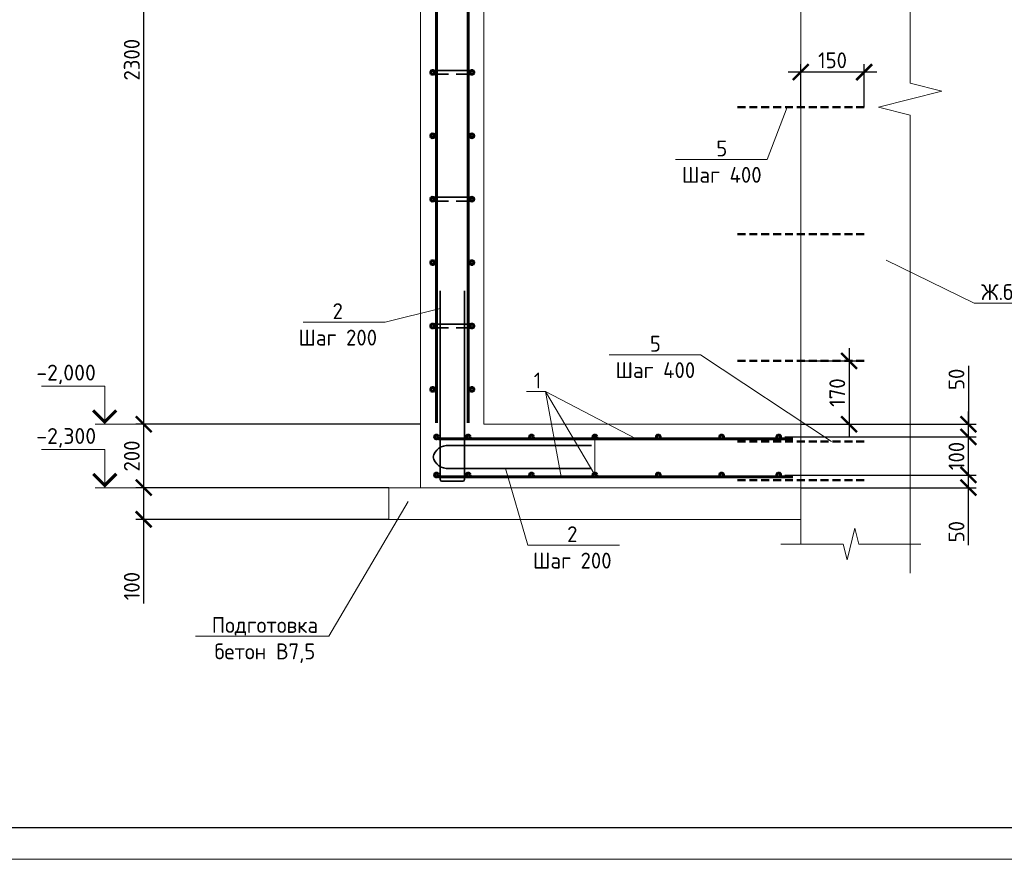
# Model space of a CAD drawing. Header units: millimetres. Extents: x 130535 to 1380046, y -231620 to 121434.
# Tile 90 of 135: x 747353 to 762890, y -7790 to 5452. Entities that reach past the tile are written whole.
import ezdxf
from ezdxf import colors
from ezdxf.entities.mleader import LeaderData, LeaderLine
from ezdxf.math import Vec2, Vec3

# ---------------------------------------------------------------- set-up
doc = ezdxf.new("R2010")
doc.units = ezdxf.units.MM
doc.linetypes.add('DASHED2', pattern=[0.375, 0.25, -0.125])
doc.layers.get('DEFPOINTS').update_dxf_attribs({"lineweight": 0})
for name, color, linetype, lineweight in [('Основная 0.35', 7, 'Continuous', 35), ('Основная 0.60', 7, 'Continuous', 60), ('РАЗМЕРЫ', 7, 'Continuous', 9), ('Разрез жилая часть$0$Отметки', 7, 'Continuous', 20), ('Символы 0.20', 7, 'Continuous', 20), ('Тонкая', 7, 'Continuous', 20), ('Тонкая 0.20', 7, 'Continuous', 20), ('ТОНКИЕ', 7, 'Continuous', 9)]:
    doc.layers.add(name, color=color, linetype=linetype, lineweight=lineweight)
doc.layers.add('ТОЛСТЫЕ_ОСНОВНЫЕ', color=7, linetype='Continuous')
doc.styles.add('GOST-2.304_Type-B', font='GOST_Common.ttf')
doc.styles.add('ГОСТ', font='isocpeur.TTF')
doc.dimstyles.new('СПДС', dxfattribs={"dimscale": 100, "dimtxt": 2.5, "dimasz": 2.5, "dimexe": 1.25, "dimexo": 0, "dimtad": 1, "dimdec": 0, "dimtxsty": 'GOST-2.304_Type-B', "dimblk": 'ARCHTICK', "dimcen": 2.5, "dimdle": 2, "dimadec": 0, "dimazin": 2, "dimtfac": 0.75, "dimtdec": 0, "dimtmove": 1, "dimatfit": 3, "dimfxl": 1, "dimtolj": 1, "dimarcsym": 1})

# ---------------------------------------------------------------- blocks, each defined once
blk = doc.blocks.new('*U1417')
at = {"layer": 'ТОЛСТЫЕ_ОСНОВНЫЕ'}
blk.add_lwpolyline([(20, 5), (589, 5), (589, 415), (20, 415)], close=True, dxfattribs=at)
at = {"layer": 'ТОНКИЕ'}
blk.add_lwpolyline([(0, 0), (594, 0), (594, 420), (0, 420)], close=True, dxfattribs=at)
blk = doc.blocks.new('_None')
blk = doc.blocks.new('_ArchTick')
at = {"color": 0, "linetype": 'ByBlock', "const_width": 0.15}
blk.add_lwpolyline([(-0.5, -0.5), (0.5, 0.5)], dxfattribs=at)
blk = doc.blocks.new('*D504')
at = {"layer": 'DEFPOINTS', "color": 0, "linetype": 'Continuous', "lineweight": 0, "transparency": 16777216}
for p in [(759429, -1729), (762323, -1729), (759679, -1929)]:
    blk.add_point(p, dxfattribs=at)
at = {"layer": 'РАЗМЕРЫ', "color": 0, "linetype": 'Continuous', "lineweight": -2, "transparency": 16777216}
for p, q in [((762323, -2129), (762323, -1529)), ((759429, -1729), (762448, -1729)), ((759679, -1929), (762448, -1929)), ((762323, -2836), (762323, -1929))]:
    blk.add_line(p, q, dxfattribs=at)
at = {"layer": 'РАЗМЕРЫ', "color": 0, "linetype": 'Continuous', "lineweight": -2, "transparency": 16777216, "xscale": 250, "yscale": 250, "zscale": 250}
for p, rotation in [((762323, -1729), 90), ((762323, -1929), 270)]:
    blk.add_blockref('_ArchTick', p, dxfattribs=dict(at, rotation=rotation))
at = {"layer": 'РАЗМЕРЫ', "color": 0, "linetype": 'Continuous', "lineweight": 0, "transparency": 16777216, "insert": (762135, -2623), "char_height": 250, "attachment_point": 5, "rotation": 90, "style": 'GOST-2.304_Type-B'}
blk.add_mtext('\\A1;50', dxfattribs=at)
blk = doc.blocks.new('*D505')
at = {"layer": 'DEFPOINTS', "color": 0, "linetype": 'Continuous', "lineweight": 0, "transparency": 16777216}
for p in [(759429, -1129), (762323, -1129), (759429, -1729)]:
    blk.add_point(p, dxfattribs=at)
at = {"layer": 'РАЗМЕРЫ', "color": 0, "linetype": 'Continuous', "lineweight": -2, "transparency": 16777216}
for p, q in [((762323, -1929), (762323, -929)), ((759429, -1129), (762448, -1129)), ((759429, -1729), (762448, -1729))]:
    blk.add_line(p, q, dxfattribs=at)
at = {"layer": 'РАЗМЕРЫ', "color": 0, "linetype": 'Continuous', "lineweight": -2, "transparency": 16777216, "xscale": 250, "yscale": 250, "zscale": 250}
for p, rotation in [((762323, -1129), 90), ((762323, -1729), 270)]:
    blk.add_blockref('_ArchTick', p, dxfattribs=dict(at, rotation=rotation))
at = {"layer": 'РАЗМЕРЫ', "color": 0, "linetype": 'Continuous', "lineweight": 0, "transparency": 16777216, "insert": (762135, -1429), "char_height": 250, "attachment_point": 5, "rotation": 90, "style": 'GOST-2.304_Type-B'}
blk.add_mtext('\\A1;100', dxfattribs=at)
blk = doc.blocks.new('*D506')
at = {"layer": 'DEFPOINTS', "color": 0, "linetype": 'Continuous', "lineweight": 0, "transparency": 16777216}
for p in [(759679, -929), (762323, -929), (759429, -1129)]:
    blk.add_point(p, dxfattribs=at)
at = {"layer": 'РАЗМЕРЫ', "color": 0, "linetype": 'Continuous', "lineweight": -2, "transparency": 16777216}
for p, q in [((762323, -8), (762323, -929)), ((762323, -1329), (762323, -729)), ((759679, -929), (762448, -929)), ((759429, -1129), (762448, -1129))]:
    blk.add_line(p, q, dxfattribs=at)
at = {"layer": 'РАЗМЕРЫ', "color": 0, "linetype": 'Continuous', "lineweight": -2, "transparency": 16777216, "xscale": 250, "yscale": 250, "zscale": 250}
for p, rotation in [((762323, -929), 90), ((762323, -1129), 270)]:
    blk.add_blockref('_ArchTick', p, dxfattribs=dict(at, rotation=rotation))
at = {"layer": 'РАЗМЕРЫ', "color": 0, "linetype": 'Continuous', "lineweight": 0, "transparency": 16777216, "insert": (762135, -220), "char_height": 250, "attachment_point": 5, "rotation": 90, "style": 'GOST-2.304_Type-B'}
blk.add_mtext('\\A1;50', dxfattribs=at)
blk = doc.blocks.new('*D510')
at = {"layer": 'DEFPOINTS', "color": 0, "linetype": 'Continuous', "lineweight": 0, "transparency": 16777216}
for p in [(749310, -1929), (753179, -1929), (753179, -2429)]:
    blk.add_point(p, dxfattribs=at)
at = {"layer": 'РАЗМЕРЫ', "color": 0, "linetype": 'Continuous', "lineweight": -2, "transparency": 16777216}
for p, q in [((749310, -2629), (749310, -1729)), ((753179, -1929), (749185, -1929)), ((753179, -2429), (749185, -2429)), ((749310, -3756), (749310, -2429))]:
    blk.add_line(p, q, dxfattribs=at)
at = {"layer": 'РАЗМЕРЫ', "color": 0, "linetype": 'Continuous', "lineweight": -2, "transparency": 16777216, "xscale": 250, "yscale": 250, "zscale": 250}
for p, rotation in [((749310, -1929), 90), ((749310, -2429), 270)]:
    blk.add_blockref('_ArchTick', p, dxfattribs=dict(at, rotation=rotation))
at = {"layer": 'РАЗМЕРЫ', "color": 0, "linetype": 'Continuous', "lineweight": 0, "transparency": 16777216, "insert": (749122, -3481), "char_height": 250, "attachment_point": 5, "rotation": 90, "style": 'GOST-2.304_Type-B'}
blk.add_mtext('\\A1;100', dxfattribs=at)
blk = doc.blocks.new('*D511')
at = {"layer": 'DEFPOINTS', "color": 0, "linetype": 'Continuous', "lineweight": 0, "transparency": 16777216}
for p in [(749310, -929), (753679, -929), (753179, -1929)]:
    blk.add_point(p, dxfattribs=at)
at = {"layer": 'РАЗМЕРЫ', "color": 0, "linetype": 'Continuous', "lineweight": -2, "transparency": 16777216}
for p, q in [((749310, -2129), (749310, -729)), ((753679, -929), (749185, -929)), ((753179, -1929), (749185, -1929))]:
    blk.add_line(p, q, dxfattribs=at)
at = {"layer": 'РАЗМЕРЫ', "color": 0, "linetype": 'Continuous', "lineweight": -2, "transparency": 16777216, "xscale": 250, "yscale": 250, "zscale": 250}
for p, rotation in [((749310, -929), 90), ((749310, -1929), 270)]:
    blk.add_blockref('_ArchTick', p, dxfattribs=dict(at, rotation=rotation))
at = {"layer": 'РАЗМЕРЫ', "color": 0, "linetype": 'Continuous', "lineweight": 0, "transparency": 16777216, "insert": (749122, -1429), "char_height": 250, "attachment_point": 5, "rotation": 90, "style": 'GOST-2.304_Type-B'}
blk.add_mtext('\\A1;200', dxfattribs=at)
blk = doc.blocks.new('*D514')
at = {"layer": 'DEFPOINTS', "color": 0, "linetype": 'Continuous', "lineweight": 0, "transparency": 16777216}
for p in [(749310, 10571), (753679, 10571), (749561, -929)]:
    blk.add_point(p, dxfattribs=at)
at = {"layer": 'РАЗМЕРЫ', "color": 0, "linetype": 'Continuous', "lineweight": -2, "transparency": 16777216}
for p, q in [((749310, -1129), (749310, 10771)), ((753679, 10571), (749185, 10571)), ((749561, -929), (749185, -929))]:
    blk.add_line(p, q, dxfattribs=at)
at = {"layer": 'РАЗМЕРЫ', "color": 0, "linetype": 'Continuous', "lineweight": -2, "transparency": 16777216, "xscale": 250, "yscale": 250, "zscale": 250}
for p, rotation in [((749310, 10571), 90), ((749310, -929), 270)]:
    blk.add_blockref('_ArchTick', p, dxfattribs=dict(at, rotation=rotation))
at = {"layer": 'РАЗМЕРЫ', "color": 0, "linetype": 'Continuous', "lineweight": 0, "transparency": 16777216, "insert": (749122, 4821), "char_height": 250, "attachment_point": 5, "rotation": 90, "style": 'GOST-2.304_Type-B'}
blk.add_mtext('\\A1;2300', dxfattribs=at)
blk = doc.blocks.new('*D495')
at = {"layer": 'DEFPOINTS', "color": 0, "linetype": 'Continuous', "lineweight": 0, "transparency": 16777216}
for p in [(759679, 4625), (759679, 4071), (760679, 4071)]:
    blk.add_point(p, dxfattribs=at)
at = {"layer": 'РАЗМЕРЫ', "color": 0, "linetype": 'Continuous', "lineweight": -2, "transparency": 16777216}
for p, q in [((759679, 4071), (759679, 4750)), ((760679, 4071), (760679, 4750)), ((760879, 4625), (759479, 4625))]:
    blk.add_line(p, q, dxfattribs=at)
at = {"layer": 'РАЗМЕРЫ', "color": 0, "linetype": 'Continuous', "lineweight": -2, "transparency": 16777216, "xscale": 250, "yscale": 250, "zscale": 250, "rotation": 180}
blk.add_blockref('_ArchTick', (759679, 4625), dxfattribs=at)
at = {"layer": 'РАЗМЕРЫ', "color": 0, "linetype": 'Continuous', "lineweight": -2, "transparency": 16777216, "xscale": 250, "yscale": 250, "zscale": 250}
blk.add_blockref('_ArchTick', (760679, 4625), dxfattribs=at)
at = {"layer": 'РАЗМЕРЫ', "color": 0, "linetype": 'Continuous', "lineweight": 0, "transparency": 16777216, "insert": (760179, 4812), "char_height": 250, "attachment_point": 5, "style": 'GOST-2.304_Type-B'}
blk.add_mtext('\\A1;150', dxfattribs=at)
blk = doc.blocks.new('*D534')
at = {"layer": 'DEFPOINTS', "color": 0, "linetype": 'Continuous', "lineweight": 0, "transparency": 16777216}
for p in [(759679, 71), (759679, -929), (760442, -929)]:
    blk.add_point(p, dxfattribs=at)
at = {"layer": 'РАЗМЕРЫ', "color": 0, "linetype": 'Continuous', "lineweight": -2, "transparency": 16777216}
for p, q in [((760442, 271), (760442, -1129)), ((759679, 71), (760567, 71)), ((759679, -929), (760567, -929))]:
    blk.add_line(p, q, dxfattribs=at)
at = {"layer": 'РАЗМЕРЫ', "color": 0, "linetype": 'Continuous', "lineweight": -2, "transparency": 16777216, "xscale": 250, "yscale": 250, "zscale": 250}
for p, rotation in [((760442, 71), 90), ((760442, -929), 270)]:
    blk.add_blockref('_ArchTick', p, dxfattribs=dict(at, rotation=rotation))
at = {"layer": 'РАЗМЕРЫ', "color": 0, "linetype": 'Continuous', "lineweight": 0, "transparency": 16777216, "insert": (760254, -429), "char_height": 250, "attachment_point": 5, "rotation": 90, "style": 'GOST-2.304_Type-B'}
blk.add_mtext('\\A1;170', dxfattribs=at)

msp = doc.modelspace()

# ---------------------------------------------------------------- linework, layer by layer
at = {"linetype": 'DASHED2', "lineweight": 50, "ltscale": 500}
for p, q in [((760679.5, 4071.3), (758679.5, 4071.3)), ((760679.5, 2071.3), (758679.5, 2071.3)), ((760679.5, 71.3), (758679.5, 71.3)), ((760679.5, -1198.8), (758679.5, -1198.8)), ((760679.5, -1808.8), (758679.5, -1808.8))]:
    msp.add_line(p, q, dxfattribs=at)
at = {"linetype": 'ByBlock', "lineweight": 20, "ltscale": 0.5}
msp.add_lwpolyline([(761406.3, 11373.7), (761406.3, 4448.7), (761906.3, 4323.7), (760906.3, 4073.7), (761406.3, 3948.7), (761406.3, -3276.3)], dxfattribs=at)
at = {"layer": 'Основная 0.35'}
for p, q in [((753869.5, 4651.2), (754489.5, 4651.2)), ((753869.5, 4591.2), (754119.5, 4591.2)), ((754489.5, 4591.2), (754239.5, 4591.2)), ((753869.5, 2651.2), (754489.5, 2651.2)), ((753869.5, 2591.2), (754119.5, 2591.2)), ((754489.5, 2591.2), (754239.5, 2591.2)), ((753989.5, -1800.8), (753989.5, 1174.2)), ((754369.5, -1800.8), (754369.5, 1174.2)), ((753869.5, 651.2), (754489.5, 651.2)), ((753869.5, 591.2), (754119.5, 591.2)), ((754489.5, 591.2), (754239.5, 591.2)), ((756375.1, -1264.5), (754125.1, -1264.5)), ((756375.1, -1625.1), (754125.1, -1625.1)), ((754344.5, -1825.8), (754014.5, -1825.8))]:
    msp.add_line(p, q, dxfattribs=at)
for centre, radius, start, end in [((753869.5, 4621.2), 30, 90, 270), ((754489.5, 4621.2), 30, 270, 90), ((753869.5, 2621.2), 30, 90, 270), ((754489.5, 2621.2), 30, 270, 90), ((753869.5, 621.2), 30, 90, 270), ((754489.5, 621.2), 30, 270, 90), ((754102.5, -1496.5), 233.1, 84.44835, 167.41224), ((754102.5, -1393.1), 233.1, 192.58776, 275.55165), ((754014.5, -1800.8), 25, 180, 270), ((754344.5, -1800.8), 25, 270, 0)]:
    msp.add_arc(centre, radius, start, end, dxfattribs=at)
at = {"layer": 'Основная 0.60'}
for p, q in [((753929.5, -903.8), (753929.5, 10446.2)), ((754429.5, -903.8), (754429.5, 10446.2)), ((753963.3, -1158.8), (759554.5, -1158.8)), ((753963.3, -1758.8), (759554.5, -1758.8))]:
    msp.add_line(p, q, dxfattribs=at)
for centre in [(753869.5, 4621.2), (754489.5, 4621.2), (753869.5, 3621.2), (754489.5, 3621.2), (753869.5, 2621.2), (754489.5, 2621.2), (753869.5, 1621.2), (754489.5, 1621.2), (753869.5, 621.2), (754489.5, 621.2), (753869.5, -378.8), (754489.5, -378.8), (753929.5, -1128.8), (754429.5, -1128.8), (755429.5, -1128.8), (756429.5, -1128.8), (757429.5, -1128.8), (758429.5, -1128.8), (759329.5, -1128.8), (753929.5, -1728.8), (754429.5, -1728.8), (755429.5, -1728.8), (756429.5, -1728.8), (757429.5, -1728.8), (758429.5, -1728.8), (759329.5, -1728.8)]:
    msp.add_circle(centre, 30, dxfattribs=at)
at = {"layer": 'РАЗМЕРЫ', "linetype": 'Continuous', "lineweight": 0}
for q in [(755897.5, -1758.8), (757079.6, -1158.8)]:
    msp.add_line((755647.9, -412.9), q, dxfattribs=at)
at = {"layer": 'Символы 0.20'}
msp.add_line((753118.8, 679.9), (753018.8, 679.9), dxfattribs=at)
at = {"layer": 'Символы 0.20', "color": 1, "linetype": 'Continuous', "lineweight": 20, "ltscale": 100}
for p, q in [((748694.6, -328.8), (747694.6, -328.8)), ((749560.6, -928.8), (748694.6, -928.8)), ((748694.6, -1328.8), (747694.6, -1328.8)), ((749560.6, -1928.8), (748694.6, -1928.8))]:
    msp.add_line(p, q, dxfattribs=at)
at = {"layer": 'Символы 0.20', "color": 1, "linetype": 'Continuous', "lineweight": 20, "ltscale": 10000}
for p, q in [((748544.6, -928.8), (748844.6, -928.8)), ((748544.6, -1928.8), (748844.6, -1928.8))]:
    msp.add_line(p, q, dxfattribs=at)
at = {"layer": 'Символы 0.20'}
for points in [[(753989.5, 897.6), (753118.8, 679.9)], [(753018.8, 679.9), (751824.2, 679.9)]]:
    msp.add_lwpolyline(points, dxfattribs=at)
at = {"layer": 'Символы 0.20', "color": 1, "linetype": 'Continuous', "lineweight": 20, "ltscale": 10000}
for points in [[(748694.6, -928.8), (748694.6, -328.8)], [(748694.6, -1928.8), (748694.6, -1328.8)]]:
    msp.add_lwpolyline(points, dxfattribs=at)
at = {"layer": 'Символы 0.20', "color": 1, "linetype": 'Continuous', "lineweight": 20, "ltscale": 10000, "const_width": 50}
for points in [[(748876.9, -711.1), (748694.6, -893.4), (748512.2, -711.1)], [(748876.9, -1711.1), (748694.6, -1893.4), (748512.2, -1711.1)]]:
    msp.add_lwpolyline(points, dxfattribs=at)
at = {"layer": 'Тонкая'}
msp.add_lwpolyline([(761575.1, -2817.4), (761425.1, -2817.4), (760595.6, -2817.4), (760533.1, -2567.4), (760408.1, -3067.4), (760345.6, -2817.4), (759516, -2817.4), (759366, -2817.4)], dxfattribs=at)
at = {"layer": 'Тонкая 0.20'}
for p, q in [((759679.5, 11123.7), (759679.5, -2817.4)), ((753679.5, 10571.2), (753679.5, -903.8)), ((754679.5, -903.8), (754679.5, 10571.2)), ((753679.5, 5235.8), (753679.5, -1928.8)), ((754679.5, -928.8), (754679.5, 5235.8)), ((759679.5, -928.8), (754679.5, -928.8)), ((759679.5, -1928.8), (759679.5, -928.8)), ((752179.5, -1928.8), (751679.5, -1928.8)), ((753179.5, -1928.8), (759679.5, -1928.8)), ((753179.5, -1928.8), (753179.5, -2428.8)), ((753179.5, -2428.8), (759679.5, -2428.8))]:
    msp.add_line(p, q, dxfattribs=at)

# ---------------------------------------------------------------- block references
at = {"xscale": 100, "yscale": 100, "zscale": 100}
msp.add_blockref('*U1417', (743311.9, -7790.1), dxfattribs=at)

# ---------------------------------------------------------------- texts
at = {"layer": 'Разрез жилая часть$0$Отметки', "linetype": 'Continuous', "lineweight": 25, "ltscale": 100, "style": 'ГОСТ'}
for s, p in [('-2,000', (747614.6, -238.8)), ('-2,300', (747614.6, -1238.8))]:
    msp.add_text(s, height=250, dxfattribs=at).set_placement(p)
at = {"layer": 'Символы 0.20', "insert": (752371.7, 979.9), "char_height": 250, "attachment_point": 2, "style": 'GOST-2.304_Type-B'}
msp.add_mtext('2\\PШаг 200', dxfattribs=at)

# ---------------------------------------------------------------- dimensions: what is measured, and where the dimension line sits
at = {"layer": 'РАЗМЕРЫ', "color": 3, "linetype": 'Continuous', "lineweight": 0}
for base, p1, p2, picture, middle in [((749309.7, 10571.2), (749560.6, -928.8), (753679.5, 10571.2), '*D514', (749122.2, 4821.2)), ((749309.7, -928.8), (753179.5, -1928.8), (753679.5, -928.8), '*D511', (749122.2, -1428.8))]:
    dim = msp.add_linear_dim(base=base, p1=p1, p2=p2, angle=90, dimstyle='СПДС', override={"dimlfac": 0.2}, dxfattribs=at)
    dim.commit()
    dim.dimension.update_dxf_attribs({"geometry": picture, "text_midpoint": middle})
at = {"layer": 'РАЗМЕРЫ', "linetype": 'Continuous', "lineweight": 0}
for base, p1, p2, angle, text, picture, middle in [((759679.5, 4624.9), (760679.5, 4071.3), (759679.5, 4071.3), 180, '150', '*D495', (760179.5, 4812.4)), ((760442, -928.8), (759679.5, 71.3), (759679.5, -928.8), 90, '170', '*D534', (760254.5, -428.7))]:
    dim = msp.add_linear_dim(base=base, p1=p1, p2=p2, angle=angle, text=text, dimstyle='СПДС', dxfattribs=at)
    dim.commit()
    dim.dimension.update_dxf_attribs({"geometry": picture, "text_midpoint": middle})
at = {"layer": 'РАЗМЕРЫ', "color": 3, "linetype": 'Continuous', "lineweight": 0}
for base, p1, p2, picture, middle in [((762322.6, -928.8), (759429.5, -1128.8), (759679.5, -928.8), '*D506', (762341.4, -220.3)), ((762322.6, -1728.8), (759679.5, -1928.8), (759429.5, -1728.8), '*D504', (762271, -2623.4))]:
    dim = msp.add_linear_dim(base=base, p1=p1, p2=p2, angle=90, text='50', dimstyle='СПДС', override={"dimlfac": 0.2}, dxfattribs=at)
    dim.commit()
    dim.dimension.update_dxf_attribs({"geometry": picture, "text_midpoint": middle, "dimtype": 160})
dim = msp.add_linear_dim(base=(762322.6, -1128.8), p1=(759429.5, -1728.8), p2=(759429.5, -1128.8), angle=90, text='100', dimstyle='СПДС', override={"dimlfac": 0.2}, dxfattribs=at)
dim.commit()
dim.dimension.update_dxf_attribs({"geometry": '*D505', "text_midpoint": (762135.1, -1428.8)})
dim = msp.add_linear_dim(base=(749309.7, -1928.8), p1=(753179.5, -2428.8), p2=(753179.5, -1928.8), angle=90, dimstyle='СПДС', override={"dimlfac": 0.2}, dxfattribs=at)
dim.commit()
dim.dimension.update_dxf_attribs({"geometry": '*D510', "text_midpoint": (749065.8, -3481.1), "dimtype": 160})

# ---------------------------------------------------------------- leaders
at = {"layer": 'Символы 0.20'}
ml = msp.add_multileader_mtext('Standard', dxfattribs=at)
ml.set_content('5\\PШаг 400', color=256, style='GOST-2.304_Type-B')
ml.set_leader_properties(color=256, linetype='ByLayer', lineweight=-1)
ml.set_arrow_properties(name='NONE')
ml.build(insert=Vec2(0, 0))
ml.multileader.update_dxf_attribs({"text_left_attachment_type": 6, "text_right_attachment_type": 6, "dogleg_length": 1, "arrow_head_size": 18, "scale": 20})
ctx = ml.context
ctx.base_point, ctx.scale, ctx.char_height, ctx.arrow_head_size, ctx.landing_gap_size, ctx.plane_origin = Vec3(757817.5, 3246.7), 20, 250, 18, 9, Vec3(759896.8, 3371.3)
ctx.left_attachment, ctx.right_attachment, ctx.text_align_type = 6, 6, 1
notes = []
notes.append((ctx, [(0, (1, 1, 0), (759146.1, 3246.7), (-1, 0), 100, [(0, [(759461.9, 4071.3)], 0, [])])]))
ctx.mtext.insert, ctx.mtext.alignment, ctx.mtext.flow_direction = Vec3(758431.8, 3546.7), 2, 5
ml = msp.add_multileader_mtext('Standard', dxfattribs=at)
ml.set_content('Ж.б. стена', color=256, style='GOST-2.304_Type-B')
ml.set_leader_properties(color=256, linetype='ByLayer', lineweight=-1)
ml.set_arrow_properties(name='NONE')
ml.build(insert=Vec2(0, 0))
ml.multileader.update_dxf_attribs({"text_left_attachment_type": 6, "text_right_attachment_type": 6, "dogleg_length": 1, "arrow_head_size": 18, "scale": 20})
ctx = ml.context
ctx.base_point, ctx.scale, ctx.char_height, ctx.arrow_head_size, ctx.landing_gap_size, ctx.plane_origin = Vec3(762514.3, 980.8), 20, 250, 18, 9, Vec3(762035.3, 673.1)
ctx.left_attachment, ctx.right_attachment = 6, 6
notes.append((ctx, [(0, (1, 1, 0), (762414.3, 980.8), (1, 0), 100, [(0, [(761024.6, 1658.5)], 0, [])])]))
ctx.mtext.insert, ctx.mtext.flow_direction = Vec3(762523.3, 1280.8), 5
ml = msp.add_multileader_mtext('Standard', dxfattribs=at)
ml.set_content('5\\PШаг 400', color=256, style='GOST-2.304_Type-B')
ml.set_leader_properties(color=256, linetype='ByLayer', lineweight=-1)
ml.set_arrow_properties(name='NONE')
ml.build(insert=Vec2(0, 0))
ml.multileader.update_dxf_attribs({"text_left_attachment_type": 6, "text_right_attachment_type": 6, "dogleg_length": 1, "arrow_head_size": 18, "scale": 20})
ctx = ml.context
ctx.base_point, ctx.scale, ctx.char_height, ctx.arrow_head_size, ctx.landing_gap_size, ctx.plane_origin = Vec3(756769.1, 166.5), 20, 250, 18, 9, Vec3(758848.4, 291.1)
ctx.left_attachment, ctx.right_attachment, ctx.text_align_type = 6, 6, 1
notes.append((ctx, [(0, (1, 1, 0), (758097.7, 166.5), (-1, 0), 100, [(0, [(760161.2, -1198.8)], 0, [])])]))
ctx.mtext.insert, ctx.mtext.alignment, ctx.mtext.flow_direction = Vec3(757383.4, 466.5), 2, 5
ml = msp.add_multileader_mtext('Standard', dxfattribs=at)
ml.set_content('1', color=256, style='GOST-2.304_Type-B')
ml.set_leader_properties(color=256, linetype='ByLayer', lineweight=-1)
ml.set_arrow_properties(name='NONE')
ml.build(insert=Vec2(0, 0))
ml.multileader.update_dxf_attribs({"text_left_attachment_type": 6, "text_right_attachment_type": 6, "dogleg_length": 1, "arrow_head_size": 18, "scale": 20})
ctx = ml.context
ctx.base_point, ctx.scale, ctx.char_height, ctx.arrow_head_size, ctx.landing_gap_size, ctx.plane_origin = Vec3(755454.9, -412.9), 20, 250, 18, 9, Vec3(756296.2, 3741.2)
ctx.left_attachment, ctx.right_attachment = 6, 6
notes.append((ctx, [(0, (1, 1, 0), (755647.9, -412.9), (-1, 0), 100, [(1, [(756429.5, -1128.8), (756429.5, -1728.8)], 0, [])])]))
ctx.mtext.insert, ctx.mtext.width, ctx.mtext.flow_direction = Vec3(755463.9, -112.9), 28.429, 5
ml = msp.add_multileader_mtext('Standard', dxfattribs=at)
ml.set_content('2\\PШаг 200', color=256, style='GOST-2.304_Type-B')
ml.set_leader_properties(color=256, linetype='ByLayer', lineweight=-1)
ml.set_arrow_properties(name='NONE')
ml.build(insert=Vec2(0, 0))
ml.multileader.update_dxf_attribs({"text_left_attachment_type": 6, "text_right_attachment_type": 6, "dogleg_length": 1, "arrow_head_size": 18, "scale": 20})
ctx = ml.context
ctx.base_point, ctx.scale, ctx.char_height, ctx.arrow_head_size, ctx.landing_gap_size, ctx.plane_origin = Vec3(755470.7, -2837.4), 20, 250, 18, 9, Vec3(761764, 1495.8)
ctx.left_attachment, ctx.right_attachment, ctx.text_align_type = 6, 6, 1
notes.append((ctx, [(1, (1, 1, 0), (755370.7, -2837.4), (1, 0), 100, [(0, [(755017.6, -1625.1)], 0, [])])]))
ctx.mtext.insert, ctx.mtext.alignment, ctx.mtext.flow_direction = Vec3(756072.5, -2537.4), 2, 5
ml = msp.add_multileader_mtext('Standard', dxfattribs=at)
ml.set_content('Подготовка\\Pбетон В7,5', color=256, style='GOST-2.304_Type-B')
ml.set_leader_properties(color=256, linetype='ByLayer', lineweight=-1)
ml.set_arrow_properties(name='NONE')
ml.build(insert=Vec2(0, 0))
ml.multileader.update_dxf_attribs({"text_left_attachment_type": 6, "text_right_attachment_type": 6, "dogleg_length": 1, "arrow_head_size": 18, "scale": 20})
ctx = ml.context
ctx.base_point, ctx.scale, ctx.char_height, ctx.arrow_head_size, ctx.landing_gap_size, ctx.plane_origin = Vec3(750313.8, -4269.3), 20, 250, 18, 9, Vec3(753470.6, -447.3)
ctx.left_attachment, ctx.right_attachment, ctx.text_align_type = 6, 6, 1
notes.append((ctx, [(1, (1, 1, 0), (752231.8, -4269.3), (-1, 0), 100, [(0, [(753484, -2146)], 0, [])])]))
ctx.mtext.insert, ctx.mtext.alignment, ctx.mtext.flow_direction = Vec3(751222.8, -3969.3), 2, 5
for ctx, leaders in notes:
    for number, flags, end, landing, length, lines in leaders:
        leader = LeaderData()
        leader.index, (leader.has_last_leader_line, leader.has_dogleg_vector, leader.attachment_direction) = number, flags
        leader.last_leader_point, leader.dogleg_vector, leader.dogleg_length = Vec3(end), Vec3(landing), length
        for number, points, colour, breaks in lines:
            line = LeaderLine()
            line.index, line.vertices, line.color, line.breaks = number, Vec3.list(points), colors.encode_raw_color(colour), breaks
            leader.lines.append(line)
        ctx.leaders.append(leader)

doc.saveas('drawing.dxf')
